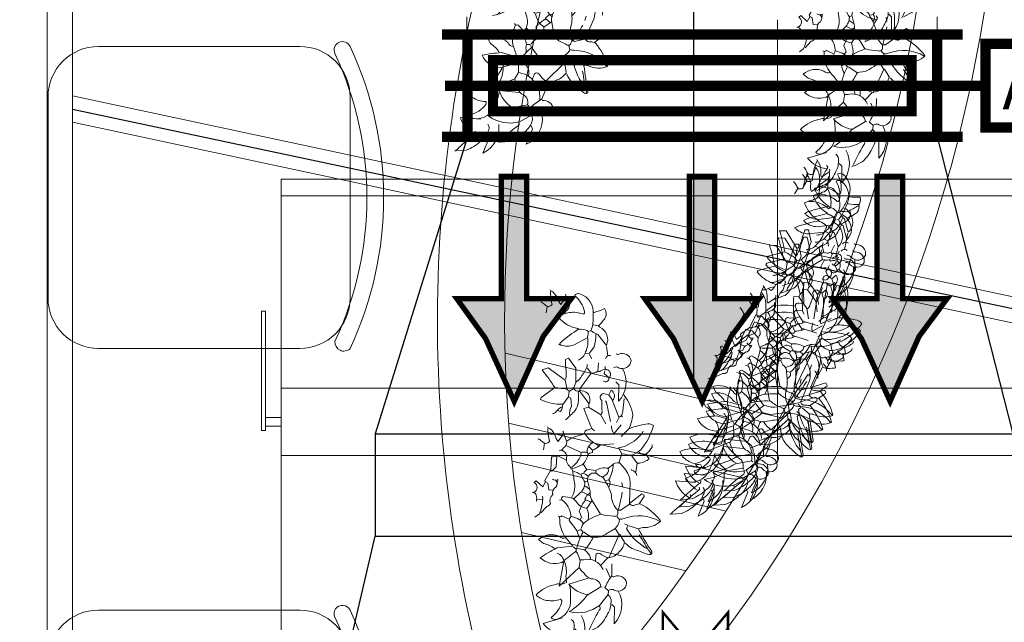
# Model space of a CAD drawing. Header units: millimetres. Extents: x -125266 to 274256, y -711690 to -301689.
# Tile 22 of 256: x -60719 to -59252, y -359616 to -358718. Entities that reach past the tile are written whole.
import ezdxf

# ---------------------------------------------------------------- set-up
doc = ezdxf.new("R2010")
doc.units = ezdxf.units.MM
for name, color, linetype, lineweight in [('A-ANNO-NOTE', 8, 'Continuous', 9), ('ARCH', 7, 'Continuous', 0), ('CEILING', 8, 'Continuous', 5), ('Furniture', 8, 'Continuous', 5), ('HOOD', 6, 'Continuous', 0), ('HV-RA GRILLE', 5, 'Continuous', 25), ('HVAC', 170, 'Continuous', 5), ('LIGHT', 173, 'Continuous', 5), ('LOOSE FURNITURE', 8, 'Continuous', 0), ('MEPTEK -VCD', 5, 'Continuous', 25), ('MEPTEK HVAC-Kitchen Exhaust Air Duct', 30, 'Continuous', 30), ('MEPTEK SA DUCT', 6, 'Continuous', 9), ('MEPTEK- EA FAN', 1, 'Continuous', 9), ('MEPTEK-DUCT SILENSOR', 4, 'Continuous', 30), ('MEPTEK-TEXT1', 7, 'Continuous', 30)]:
    doc.layers.add(name, color=color, linetype=linetype, lineweight=lineweight)
doc.layers.add('Model_Top', color=7, linetype='Continuous')
doc.styles.add('REVAC', font='verdana.ttf', dxfattribs={"height": 50})
doc.styles.get("Standard").update_dxf_attribs({"font": 'ARIALN.TTF'})

# ---------------------------------------------------------------- blocks, each defined once
blk = doc.blocks.new('A$C5f1f2a67')
at = {"layer": 'Furniture', "color": 94, "true_color": 0x009900, "elevation": 389.2}
for points in [[(643.7, 295.8, 0.349014), (645.1, 311.6, -0.094193), (641.7, 326.8, -0.10907), (692, 388.8), (694.1, 386.8, 0.229584), (687.2, 278.5, -0.100723), (689.9, 264), (681.6, 256.5)], [(693.4, 388.8, -0.206497), (713.4, 335.7, 0.075821), (717.5, 321.3), (708.5, 294.4)], [(491.4, 269.6, 0.046661), (495.5, 298.5, 0.079254), (478.3, 324.7, 0.108246), (404.5, 361.9, 0.252808), (401.1, 338.5, 0.063705), (414.2, 290.9, 0.099014), (423.1, 280.6), (439, 264.7)], [(491.4, 341.9, 0.067581), (469.3, 359.2), (462.4, 359.2)], [(718.9, 322.6, 0.0103), (785.7, 364, -0.4142), (794.7, 361.3, -0.105515), (783.7, 325.4, -0.169922), (763.7, 286.8), (761.6, 283.3)], [(793.3, 363.3, -0.012817), (743.7, 330.2), (735.4, 324.7)], [(518.9, 259.9), (491.4, 267.5), (474.1, 257.8, 0.171524), (430.7, 326.1), (421.7, 331.6)], [(497.6, 298.5, 0.04306), (518.9, 315.7, 0.156006), (510.7, 342.6, 0.135742), (505.8, 350.9), (491.4, 341.9, -0.113541), (487.2, 322), (485.2, 320.6)], [(641, 324.7, -0.029968), (622.4, 336.4, 0.302765), (616.8, 337.8, 0.099014), (611.3, 330.9), (641.7, 294.4), (643.7, 293.7), (663, 266.8), (661, 263.4)], [(778.8, 353, -0.138168), (717.5, 286.8), (707.8, 291.6), (703, 279.9)], [(414.2, 289.6, 0.029037), (374.9, 299.2, 0.145218), (315.6, 271.6), (310.1, 269.6)], [(556.2, 314.4, 0.257919), (540.3, 299.2), (538.9, 297.1)], [(189.3, 244.7, 0.4142), (190, 253, -0.472687), (209.3, 290.2, -0.53009), (231.3, 253, 0.260727), (230.6, 239.9), (231.3, 238.5)], [(234.1, 265.4, -0.32872), (332.7, 255.1), (283, 254.4), (274.8, 246.1)], [(396.9, 249.6), (381.1, 257.8, 0.326645), (363.1, 268.2), (323.8, 271.6)], [(640.3, 294.4), (574.8, 294.4, 0.189865), (531.4, 272.3), (518.9, 261.3, 0.263535), (527.2, 238.5, 0.133179), (538.2, 227.5, -0.390976), (556.9, 219.2), (563.8, 212.3)], [(607.9, 271.6, -0.021851), (662.3, 260.6, 0.099014), (672, 259.9, -0.574356), (680.3, 246.8, -0.091064), (675.4, 209.6, 0.045349), (690.6, 175.8, 0.13649), (708.5, 153.7), (720.3, 149.6)], [(828.5, 211.6), (807.1, 231.6, 0.203949), (788.5, 266.1, 0.157364), (758.9, 281.3), (735.4, 266.8, -0.236053), (734.7, 264), (717.5, 252.3)], [(862.3, 244.7, 0.4142), (863, 253, -0.472687), (882.3, 290.2, -0.53009), (904.3, 253, 0.260727), (903.6, 239.9), (904.3, 238.5)], [(907.1, 265.4, -0.32872), (1005.7, 255.1), (956, 254.4), (947.8, 246.1)], [(381.1, 257.1), (327.3, 235.1), (314.2, 224.7), (299.7, 232.3, -0.472885), (330, 237.2)], [(404.5, 264.7), (431.4, 242.7, -0.138214), (407.3, 235.1)], [(461.7, 242.7), (466.5, 194.4, -0.128555), (432.8, 155.1, -0.566177), (421.7, 162), (416.9, 175.1)], [(524.5, 242.7, -0.110031), (571.3, 230.3, -0.37883), (590, 231.6), (592.7, 230.3)], [(663, 259.9, -0.210098), (618.2, 239.2, 0.080353), (576.9, 219.9, 0.306458), (559.6, 201.3), (550.7, 190.3), (543.8, 190.3)], [(690.6, 264.7, -0.304626), (725.8, 239.2, -0.027878), (743.7, 208.9), (747.1, 184.1), (731.3, 157.9)], [(735.4, 264.7), (807.1, 234.4, -0.08902), (794.7, 206.8, 0.517303), (800.2, 195.1), (817.5, 195.1)], [(894.7, 212.3), (921.6, 171, -0.107803), (971.9, 117.9, 0.230988), (951.2, 209.6), (918.1, 235.1), (906.4, 235.8), (896.7, 224.7, -0.051575), (860.9, 244.7), (825, 244.7)], [(919.5, 235.1, -0.301208), (940.2, 244.1, -0.145798), (976.7, 234.4, -0.098267), (1017.4, 205.4), (1030.5, 179.9)], [(106, 190.3, 0.03952), (79.8, 211, 0.257141), (53.6, 206.8, -0.03508), (65.3, 176.5), (63.9, 173)], [(122.5, 163.4, -0.449051), (123.2, 171, 0.125443), (132.2, 188.9), (165.3, 215.1, 0.401047), (109.4, 194.4, 0.163773), (103.2, 175.1)], [(195.6, 228.9, 0.442368), (203.2, 213.7), (204.6, 213)], [(341.8, 165.5), (303.8, 135.8, -0.142853), (286.6, 144.8), (250.1, 171, 0.217575), (243.9, 188.2, -0.386597), (245.2, 195.1, -0.209564), (237.7, 217.9, -0.568176), (263.9, 224.7, -0.587173), (272.8, 207.5)], [(374.9, 202.7, 0.212204), (359.7, 205.4), (331.4, 204.8, -0.720749), (310.7, 208.9), (314.2, 222.7)], [(401.7, 217.9), (374.2, 201.3), (352.1, 164.8), (356.9, 150.3, 0.01915), (417.6, 176.5), (423.8, 184.1)], [(536.2, 227.5, 0.189377), (543.8, 188.9), (540.3, 162), (526.5, 152.4), (526.5, 151)], [(842.3, 217.9, 0.366302), (814, 159.3), (814.7, 148.2)], [(896, 216.5), (894.7, 212.3, 0.41008), (871.2, 182, -0.148804), (854, 159.9, -0.087555), (837.4, 145.5), (895.4, 86.2), (824.4, 97.9), (822.3, 95.8)], [(954, 207.5, -0.587067), (965.7, 208.9, 0.025208), (1031.9, 176.5), (1033.2, 174.4)], [(130.8, 182.7, -0.032883), (170.1, 178.6), (189.4, 164.1)], [(459, 179.9, 0.188675), (482.4, 162.7), (487.9, 162.7)], [(466.5, 202, -0.08551), (480.3, 184.1, 0.4142), (489.3, 179.2, 0.17395), (496.2, 164.8, -0.18573), (527.2, 148.9), (538.9, 122.7)], [(675.4, 206.8), (632, 178.6, -0.101242), (606.5, 174.4), (574.1, 165.5, -0.189941), (556.9, 171.7, -0.264252), (552, 187.5), (551.3, 190.3)], [(635.5, 179.9), (658.9, 165.5, -0.148804), (692.7, 170.3)], [(747.8, 185.5, -0.052948), (781.6, 164.1), (783.7, 162)], [(812.6, 179.9, 0.383606), (781.6, 143.4), (780.2, 139.3)], [(210.8, 130.3, 0.228485), (185.3, 152.4, 0.153412), (140.5, 157.9, 0.03476), (123.2, 159.9, 0.136078), (117, 139.3, -0.226822), (115.6, 127.5, -0.168655), (83.2, 68.9, -0.166977), (67.4, 101.3, -0.132034), (71.5, 142.7, 0.4142), (63.2, 146.8, 0.176117), (16.4, 115.8, -0.333328), (10.2, 131, -0.370255), (73.6, 173, -0.04158), (107.4, 171.7), (118.4, 168.2)], [(141.8, 157.9), (165.3, 117.2, -0.172211), (166.7, 77.2), (163.2, 73.8)], [(277, 125.5, 0.180038), (257, 142.7, 0.039429), (230.8, 157.9), (223.9, 157.9)], [(392.1, 95.8, 0.011108), (363.8, 124.8, 0.17128), (313.5, 133.1, -0.45993), (302.5, 137.9, -0.170471), (310.7, 160.6, -0.298218), (344.5, 165.5), (352.1, 165.5)], [(434.1, 155.1, 0.104645), (456.2, 100.7)], [(658.2, 165.5, -0.109406), (650.6, 142.7, 0.033295), (629.9, 123.4), (627.9, 118.6, 0.201859), (573.4, 124.8, 0.059891), (542.4, 118.6), (540.3, 120, -0.38205), (534.1, 112.4, -0.310211), (502.4, 102, 0.250366), (483.8, 86.2)], [(494.1, 165.5, 0.514618), (489.3, 155.1), (489.3, 147.5)], [(546.5, 120.6, -0.055374), (557.5, 146.2, 0.050323), (579.6, 157.9, -0.220352), (612, 144.8), (629.2, 126.9)], [(561, 167.5, 0.033691), (552, 152.4), (556.2, 145.5)], [(611.3, 174.4, 0.147888), (631.3, 158.6, -0.548935), (637.5, 157.9, 0.055481), (666.5, 142.7), (685.8, 150.3), (692.7, 145.5)], [(705.1, 155.1, 0.18956), (689.9, 137.9), (683, 117.9)], [(727.1, 139.3, -0.15036), (723.7, 148.9), (730.6, 155.1, 0.070404), (780.9, 137.2, 0.33432), (794.7, 139.3, -0.048264), (817.5, 148.2), (836.1, 145.5)], [(919.5, 172.4, -0.189499), (888.5, 115.8), (869.9, 173.7)], [(983, 155.1, -0.32872), (1081.6, 144.7), (1032, 144), (1023.7, 135.8)], [(116.3, 130.3, 0.024628), (157, 77.9), (166, 71)], [(269.4, 93.8, 0.090576), (231.5, 93.1, -0.006271), (210.1, 91.7), (206, 101.3), (235.6, 123.4), (279.7, 124.8), (298.3, 117.2, 0.068298), (305.9, 105.5), (320.4, 103.4), (323.2, 104.1), (323.8, 102), (345.9, 86.2, -0.125), (367.3, 80), (364.5, 71)], [(305.2, 135.8, -0.240295), (298.3, 119.3), (297.6, 117.9)], [(469.3, 98.6), (490, 145.5, -0.187164), (534.8, 117.9), (538.2, 117.9)], [(629.2, 119.3, 0.05426), (623.7, 92.4), (629.2, 88.2), (632.7, 89.6)], [(787.8, 135.8, -0.007782), (823.7, 92.4, -0.272308), (810.6, 26.9, -0.034164), (780.2, 77.2), (774, 124.8, 0.047058), (749.9, 104.1, -0.158249), (697.5, 84.1), (685.8, 83.4)], [(749.2, 145.5, -0.068573), (726.5, 136.5), (696.8, 113.1), (694.1, 113.1)], [(795.9, 78.6, -0.228485), (821.4, 100.6, -0.153412), (866.2, 106.1, -0.03476), (883.4, 108.2, -0.136078), (889.7, 87.5, 0.226822), (891, 75.8, 0.168655), (923.4, 17.2, 0.166977), (939.3, 49.6, 0.132034), (935.2, 91, -0.4142), (943.4, 95.1, -0.176117), (990.3, 64.1, 0.333328), (996.5, 79.3, 0.370255), (933.1, 121.3, 0.04158), (899.3, 119.9), (888.3, 116.5)], [(995.4, 124.7, -0.301208), (1016.1, 133.7, -0.145798), (1052.6, 124, -0.098267), (1093.3, 95.1), (1106.4, 69.6)], [(12.4, 88.2, -0.4142), (24.1, 87.6), (44.1, 75.1, -0.123093), (24.1, 64.8, 0.156387), (2.1, 42.7), (0, 41.4)], [(21.4, 91.7), (44.8, 100.7, -0.273697), (63.4, 90.3, -0.236053), (71, 82), (72.4, 78.6)], [(300.4, 99.3), (272.1, 92.4), (235.6, 40.7), (242.5, 22.1, -0.025269), (294.9, 61.4)], [(305.2, 105.5, 0.209335), (297.6, 80.7, 0.045135), (295.6, 60.7), (326.6, 20.7), (332.1, 19.3, 0.11853), (345.2, 76.5), (344.5, 86.2)], [(379, 108.2, -0.162277), (350.7, 113.1), (326.6, 110.3), (324.5, 106.9)], [(426.6, 88.2, -0.4142), (438.3, 87.6), (458.3, 75.1, -0.123093), (438.3, 64.8, 0.156387), (416.2, 42.7), (414.2, 41.4)], [(435.5, 91.7), (459, 100.7, -0.273697), (477.6, 90.3, -0.236053), (485.2, 82), (486.5, 78.6)], [(514.1, 100.7), (501.7, 75.1, -0.091522), (504.5, 55.8), (543.8, 53.8)], [(635.5, 82, -0.350769), (641, 97.2, -0.222488), (685.1, 117.2, -0.062256), (692.7, 112.4), (683, 90.3, -0.436478), (683.7, 79.3)], [(749.2, 102.7, -0.29039), (745.1, 84.1, 0.287994), (755.4, 21.4), (767.8, 36.5, -0.119293), (782.3, 71)], [(1040.3, 96.5, -0.189499), (1009.3, 39.9), (990.6, 97.9)], [(1029.9, 97.1, -0.587067), (1041.6, 98.5, 0.025208), (1107.8, 66.1), (1109.2, 64.1)], [(352.8, 85.5, 0.130051), (368, 66.9, -0.178345), (374.9, 55.8)], [(503.8, 71), (534.8, 70.3), (548.6, 57.9, 0.5), (548.6, 52.4), (576.9, 36.5, 0.162277), (581.7, 40), (582.4, 37.9), (596.2, 31), (578.2, 11), (583.7, 4.8, -0.62767), (613.4, 4.1), (614.1, 4.8)], [(572, 59.3, 0.162277), (575.5, 69.6, 0.123093), (581, 73.8, -0.345856), (599.6, 66.2, 0.236053), (618.2, 61.4, 0.308121), (646.5, 55.2, -0.174149), (655.4, 44.1), (675.4, 25.5)], [(3.4, 43.4, 0.084976), (43.4, 48.3, -0.560455), (44.8, 26.2, 0.122009), (37.2, 13.8)], [(417.6, 43.4, 0.084976), (457.6, 48.3, -0.560455), (459, 26.2, 0.122009), (451.4, 13.8)], [(624.4, 31, -0.124252), (678.2, 21.4), (678.2, 22.1), (687.8, 9)], [(613.4, 0, -0.297607), (621.7, 11.7, -0.116623), (638.9, 12.4), (639.6, 11.7)]]:
    blk.add_lwpolyline(points, format="xyb", dxfattribs=at)
for points in [[(518.9, 314.4), (546.5, 311.6)], [(578.2, 269.6), (591.3, 271.6)], [(376.9, 264.7), (379.7, 267.5)], [(866.4, 239.9), (839.5, 227.5)], [(195.6, 219.9), (168, 215.1)], [(237.7, 212.3), (228.7, 212.3)], [(262.5, 224.7), (249.4, 210.3), (241.1, 211.6)], [(394.8, 232.3), (337.6, 218.5), (332.1, 215.1)], [(571.3, 230.3), (573.4, 221.3)], [(242.5, 190.3), (217.7, 192.3)], [(466.5, 195.1), (473.4, 195.1)], [(483.8, 179.9), (471.4, 167.5)], [(190.8, 150.3), (191.5, 163.4), (206, 171.7)], [(250.1, 170.3), (234.9, 159.3)], [(541, 162.7), (550, 154.4)], [(576.2, 165.5), (578.2, 157.9)], [(600.3, 172.4), (590.6, 157.9)], [(620.3, 175.1), (609.3, 150.3)], [(638.2, 177.2), (633.4, 160.6)], [(782.3, 135.8), (775.4, 126.9)], [(574.8, 71.7), (573.4, 75.8), (581, 75.1), (581, 73.8)], [(605.8, 61.4), (605.1, 48.9), (585.1, 45.5), (583.1, 42.1)], [(50.3, 33.8), (69.6, 31)], [(464.5, 33.8), (483.8, 31)], [(633.4, 31), (635.5, 13.8)]]:
    blk.add_lwpolyline(points, dxfattribs=at)
blk = doc.blocks.new('plants rf')
at = {"layer": 'Furniture', "color": 78, "true_color": 0x264d00}
for points in [[(-122.1, 94.5, 0.084976), (-115.7, 75.7, -0.560455), (-126.1, 72.8, 0.122009), (-132.9, 75.2)], [(-99.6, 94.8, -0.4142), (-98.7, 89.1), (-102.6, 78.2, -0.123093), (-109.7, 86.7, 0.156387), (-122.6, 95.1), (-123.4, 95.9)], [(-59, 3.5, 0.228485), (-50.9, 18.1, 0.153412), (-52.9, 40.2, 0.03476), (-53.7, 48.7, 0.136078), (-64.3, 49.6, -0.226822), (-70, 49.1, -0.168655), (-101.6, 58.7, -0.166977), (-87.6, 69.6, -0.132034), (-67.3, 71.9, 0.4142), (-66.1, 76.3, 0.176117), (-85.9, 95.7, -0.333328), (-79.2, 100.2, -0.370255), (-52.4, 74, -0.04158), (-49.6, 57.6), (-50.2, 51.9)], [(-97, 90.8), (-90.3, 80.4, -0.273697), (-93.3, 70.4, -0.236053), (-96.5, 65.9), (-98.1, 64.9)], [(-40.8, 60.2, 0.03952), (-33.5, 74.9, 0.257141), (-38.2, 87.1, -0.03508), (-51.6, 78.3), (-53.4, 78.7)], [(-52.1, 49.4, -0.449051), (-48.3, 49.9, 0.125443), (-38.8, 47.4), (-22.8, 34.1, 0.401047), (-38.5, 58.9, 0.163773), (-48.4, 59.9)], [(-68.6, 49, 0.024628), (-89.7, 24), (-92.1, 19)], [(-41.9, 47.4, -0.032883), (-39.9, 28.1), (-44.9, 17.3)], [(-52.7, 39.6), (-69.9, 24.1, -0.172211), (-89.1, 19.3), (-91.1, 20.6)], [(-13, 20.9, 0.442368), (-19.5, 15.7), (-19.7, 15)], [(-6, 25.6, 0.4142), (-2, 26.1, -0.472687), (18, 20.7, -0.53009), (2.3, 6.2, 0.260727), (-4.1, 5.2), (-4.7, 4.7)], [(-70.5, -28.5, 0.090576), (-74.8, -10.3, -0.006271), (-77.6, -0.1), (-73.4, 2.9), (-59.7, -9.2), (-54.5, -30.3), (-56.3, -40, 0.068298), (-61.1, -44.9), (-60.7, -52.1), (-60, -53.3), (-61, -53.9), (-66.3, -66.1, -0.125), (-67.1, -77.1), (-71.7, -76.6)], [(-54.5, -28.9, 0.180038), (-48.2, -17.5, 0.039429), (-43.6, -3.3), (-44.3, 0)], [(8.5, 6.2, -0.32872), (13.7, -42.4), (8.3, -18.6), (3.4, -15.4)], [(-28.6, -56), (-46.7, -40.8, -0.142853), (-44.2, -31.5), (-35.3, -11.2, 0.217575), (-27.7, -6.5, -0.386597), (-24.2, -6.4, -0.209564), (-14, -0.5, -0.568176), (-8, -12.4, -0.587173), (-15.4, -18.5)], [(-64.7, -42.9), (-70.9, -29.9), (-99.6, -17.6), (-107.8, -22.9, -0.025269), (-83.5, -44.1)], [(19.6, -65.5), (3.5, -41.9), (-2.8, -36.6), (-0.7, -28.9, -0.472885), (4.8, -43)], [(-61.2, -44.5, 0.209335), (-74, -43.4, 0.045135), (-83.8, -44.5), (-99.9, -63.5), (-100, -66.3, 0.11853), (-71.1, -66.8), (-66.5, -65.5)], [(-56.9, -87.4, 0.011108), (-45.9, -70.8, 0.17128), (-47.1, -45.7, -0.45993), (-45.9, -39.9, -0.170471), (-34.1, -41.5, -0.298218), (-28.3, -57.3), (-27.5, -61)], [(-46.6, -41.4, -0.240295), (-55.3, -39.8), (-56, -39.6)], [(-7.2, -68.1, 0.212204), (-7.5, -60.5), (-10.7, -47, -0.720749), (-10.8, -36.6), (-3.8, -36.8)], [(17.6, -73.9), (20, -65.4, 0.326645), (23.1, -55.7), (20.8, -36.5)], [(38.7, -78.1, 0.029037), (39.3, -58.2, 0.145218), (19.9, -32.5), (18.3, -30)], [(-52.3, -79.8, -0.162277), (-52.9, -65.7), (-56.7, -54.3), (-58.6, -53.7)], [(-66, -69.5, 0.130051), (-73.4, -78.7, -0.178345), (-78, -83.2)], [(2.8, -79.5), (-8, -67.9), (-27.8, -61), (-34.3, -64.9, 0.01915), (-15.5, -91.4), (-11.2, -93.6)], [(37, -117.4, 0.046661), (51.3, -116.4, 0.079254), (62.2, -105.4, 0.108246), (72.5, -66, 0.252808), (60.9, -66.8, 0.063705), (39.3, -78, 0.099014), (35.3, -83.4), (29.2, -92.6)], [(25.7, -76), (17.8, -91.2, -0.138214), (11.7, -80.4)], [(35.1, -131.7), (36, -117.6), (29.5, -110.3, 0.171524), (58, -82.4), (59.7, -77.5)], [(-24.1, -101.6, 0.104645), (-48, -117.8)], [(21, -105.9), (-1.8, -113.1, -0.128555), (-24.2, -100.9, -0.566177), (-22, -94.9), (-16.2, -91.2)], [(71.8, -110, 0.067581), (77.9, -97.6), (77.2, -94.2)], [(-79.6, -105.1, 0.084976), (-73.1, -123.8, -0.560455), (-83.6, -126.8, 0.122009), (-90.4, -124.4)], [(-57.1, -104.8, -0.4142), (-56.2, -110.5), (-60.1, -121.4, -0.123093), (-67.2, -112.8, 0.156387), (-80, -104.5), (-80.9, -103.6)], [(-54.5, -108.7), (-47.8, -119.1, -0.273697), (-50.8, -129.1, -0.236053), (-54, -133.6), (-55.6, -134.7)], [(1.9, -112.4, -0.08551), (-5.4, -120.8, 0.4142), (-6.8, -125.7, 0.17395), (-13, -130.5, -0.18573), (-17.5, -147), (-28.9, -155.4)], [(-9.6, -111, 0.188675), (-15.5, -124), (-14.9, -126.7)], [(51.5, -117.4, 0.04306), (62, -125.9, 0.156006), (74.1, -119.2, 0.135742), (77.6, -116), (71.8, -110, -0.113541), (61.8, -110), (60.9, -109.2)], [(-47.7, -124.3), (-23, -129.5, -0.187164), (-31.7, -153.9), (-31.3, -155.5)], [(-12.9, -129.4, 0.514618), (-18.4, -128.1), (-22.1, -128.9)], [(64.2, -186.6), (57.5, -155, 0.189865), (42.4, -136.4), (35.8, -131.5, 0.263535), (25.7, -137.8, 0.133179), (21.5, -144.3, -0.390976), (19.4, -154.1), (16.8, -158.1)], [(-57.4, -143.7), (-54.6, -158.8), (-59.2, -166.7, 0.5), (-61.8, -167.2), (-66.5, -182.5, 0.162277), (-64.4, -184.5), (-65.3, -185), (-67.2, -192.4), (-78.7, -185.8), (-81.1, -189.1, -0.62767), (-78.4, -203.4), (-78, -203.7)], [(-42.1, -145.7), (-55.7, -142.3, -0.091522), (-64.7, -145.6), (-61.6, -164.8)], [(3.9, -208.5, -0.109406), (-7.8, -207.1, 0.033295), (-19.2, -199.2), (-21.8, -198.7, 0.201859), (-24.4, -171.8, 0.059891), (-30.6, -157.5), (-30.1, -156.3, -0.38205), (-34.4, -154.1, -0.310211), (-42.6, -139.9, 0.250366), (-52.2, -132.6)], [(21.3, -143.3, 0.189377), (3.5, -150.9), (-9.8, -152), (-15.9, -146.4), (-16.6, -146.5)], [(27.4, -136.1, -0.110031), (26.2, -160, -0.37883), (28.8, -168.8), (28.4, -170.3)], [(65.2, -144, 0.257919), (56.3, -137.9), (55.1, -137.5)], [(-29.1, -159.2, -0.055374), (-15.7, -161.9, 0.050323), (-7.8, -171.4, -0.220352), (-10.8, -188.3), (-17.7, -198.5)], [(-5.1, -161.4, 0.033691), (-13.3, -158.6), (-16.2, -161.3)], [(25.6, -212.5), (7.5, -194.5, -0.101242), (2.9, -182.6), (-4.7, -167.9, -0.189941), (-3.5, -159, -0.264252), (3.6, -155), (4.9, -154.4)], [(49.9, -201.1, -0.210098), (35.4, -181.6, 0.080353), (21.8, -163.7, 0.306458), (11.1, -157.3), (4.8, -154.1), (4.1, -150.8)], [(49.9, -173.3, -0.021851), (50.2, -200.7, 0.099014), (50.8, -205.4, -0.574356), (45.4, -210.7, -0.091064), (26.9, -212.2, 0.045349), (12.2, -223, 0.13649), (3.4, -233.9), (2.6, -240)], [(78.9, -183.8, -0.029968), (82.6, -173.6, 0.302765), (82.7, -170.8, 0.099014), (78.8, -168.9), (64.3, -187.3), (64.2, -188.3), (53.2, -200.4), (51.4, -199.7)], [(-56.1, -177.8, 0.162277), (-50.7, -178.4, 0.123093), (-48.2, -180.7, -0.345856), (-49.9, -190.4, 0.236053), (-50.3, -199.9, 0.308121), (-50.4, -214.1, -0.174149), (-54.8, -219.6), (-61.7, -231.1)], [(3.4, -185, 0.147888), (-2.2, -196.2, -0.548935), (-1.9, -199.3, 0.055481), (-6.2, -214.8), (-0.6, -223.3), (-2.2, -227.1)], [(65.2, -188.1, 0.349014), (73, -187.1, -0.094193), (79.9, -183.9, -0.10907), (115, -201.8), (114.2, -203, 0.229584), (61.4, -210.8, -0.100723), (54.7, -213.6), (50.2, -210.4)], [(-80.4, -203.9, -0.297607), (-73.9, -206.6, -0.116623), (-71.8, -214.9), (-72.1, -215.3)], [(-38.6, -206.1, -0.350769), (-30.7, -207.2, -0.222488), (-16.6, -226.4, -0.062256), (-18.1, -230.5), (-29.7, -228.1, -0.436478), (-35, -229.6)], [(-21.3, -199.2, 0.05426), (-34.8, -199.4), (-36.3, -202.4), (-35.2, -204)], [(8.6, -196), (4, -208.8, -0.148804), (9.8, -224.6)], [(115.2, -202.5, -0.206497), (91.6, -217.6, 0.075821), (85.1, -221), (71.2, -219.5)], [(-64.3, -206, -0.124252), (-63.5, -232.9), (-63.1, -232.8), (-68.4, -238.8)], [(55.1, -213.9, -0.304626), (46.4, -233.4, -0.027878), (33.6, -245.2), (22, -249.4), (7.8, -244.4)], [(106.7, -247.3, -0.138168), (68.5, -224.6), (69.8, -219.4), (63.7, -218.3)], [(2.9, -274, -0.007782), (-14.3, -295.7, -0.272308), (-47.2, -296.1, -0.034164), (-26.1, -276.3), (-3.8, -268.4, 0.047058), (-16.2, -258.9, -0.158249), (-31.2, -235.7), (-32.8, -230.2)], [(3.6, -254.4, -0.068573), (-3, -244.3), (-17.4, -232.4), (-17.6, -231.1)], [(3.7, -232.1, 0.18956), (-6.1, -226.6), (-16.5, -225.3)], [(43.7, -285.8), (51.1, -273.4, 0.203949), (65.8, -260.9, 0.157364), (70.1, -245.1), (60.7, -235.3, -0.236053), (59.3, -235.2), (51.9, -228.1)], [(85.9, -221.6, 0.0103), (112.7, -249.5, -0.4142), (112.3, -254.1, -0.105515), (93.9, -252.5, -0.169922), (73.2, -246.8), (71.3, -246.2)], [(113.1, -253.3, -0.012817), (92.1, -232.7), (88.6, -229.3)], [(-1.6, -244.4, -0.15036), (2.7, -241.7), (6.4, -244.4, 0.070404), (2.9, -270.5, 0.33432), (5.3, -276.9, -0.048264), (12, -287), (12.5, -296.2)], [(59.7, -235.5), (52.4, -273.1, -0.08902), (37.9, -270, 0.517303), (32.8, -273.8), (34.5, -282.1)], [(-17, -258.7, -0.29039), (-26.4, -258.7, 0.287994), (-55.5, -270.1), (-46.9, -274.5, -0.119293), (-28.9, -277.9)], [(22.8, -249.6, -0.052948), (15.9, -268.1), (15.1, -269.3)], [(26.7, -281.4, 0.383606), (6, -270.2), (3.8, -269.9)], [(-23.8, -283.7, -0.228485), (-10.6, -293.7, -0.153412), (-3.3, -314.8, -0.03476), (-0.5, -322.9, -0.136078), (-9.9, -328, 0.226822), (-15.4, -329.8, 0.168655), (-40.3, -351.5, 0.166977), (-23, -355.8, 0.132034), (-3.5, -349.5, -0.4142), (-0.7, -353.1, -0.176117), (-10.8, -378.9, 0.333328), (-2.9, -380.3, 0.370255), (10.9, -345.4, 0.04158), (6.7, -329.3), (3.9, -324.3)], [(48.1, -291.8, 0.366302), (16.9, -284.2), (11.7, -285.6)], [(50.8, -317.6), (33.6, -334.8, -0.107803), (13.2, -364.5, 0.230988), (55.3, -345.1), (64.1, -326.5), (63.3, -320.8), (57, -317.3, -0.051575), (62.9, -298), (59.2, -280.7)], [(52.9, -317.8), (50.8, -317.6, 0.41008), (33.8, -309.4, -0.148804), (21.4, -303.4, -0.087555), (12.7, -296.9), (-9.9, -330.9), (-11.6, -295.4), (-12.8, -294.7)], [(63.1, -298.6, 0.4142), (67.1, -298.1, -0.472687), (87, -303.6, -0.53009), (71.4, -318.1, 0.260727), (65, -319.1), (64.4, -319.5)], [(34.1, -333.6, -0.189499), (3.6, -324.5), (29.6, -309.6)], [(77.6, -318.1, -0.32872), (82.8, -366.7), (77.3, -342.8), (72.5, -339.7)], [(64.3, -327.2, -0.301208), (70.7, -336.3, -0.145798), (69.8, -354.8, -0.098267), (60.1, -377.4), (49.1, -386.3)], [(54.5, -346.6, -0.587067), (56.4, -352.2, 0.025208), (47.6, -387.4), (46.7, -388.2)], [(32.2, -366, -0.32872), (37.4, -414.6), (32, -390.7), (27.1, -387.6)], [(9.9, -399.6, -0.189499), (-20.5, -390.5), (5.5, -375.6)], [(18.9, -375.1, -0.301208), (25.3, -384.2, -0.145798), (24.4, -402.8, -0.098267), (14.7, -425.3), (3.7, -434.3)], [(9.2, -394.6, -0.587067), (11, -400.1, 0.025208), (2.2, -435.3), (1.3, -436.2)]]:
    blk.add_lwpolyline(points, format="xyb", dxfattribs=at)
for points in [[(-121.9, 70.9), (-121.3, 61.3)], [(-17.3, 20), (-22.5, 32.8)], [(-51.4, 15.2), (-45, 16.2), (-39.5, 10.1)], [(-26.8, -5.6), (-28.3, 6.6)], [(-16.7, -1), (-17.6, 3.3)], [(-35.7, -11.3), (-42.5, -5.1)], [(-8.1, -11.7), (-16.5, -6.9), (-16.6, -2.8)], [(9.1, -74.7), (-3.4, -48.5), (-5.6, -46.2)], [(22.9, -62.7), (24.5, -63.8)], [(-1.5, -113.1), (-0.8, -116.4)], [(-79.4, -128.6), (-78.8, -138.2)], [(-7, -122.9), (-14.3, -118.2)], [(61.4, -126.1), (62.9, -139.6)], [(-9.4, -152.3), (-12.5, -157.4)], [(26.2, -160), (22.1, -161.9)], [(45.9, -159.2), (48.2, -165.3)], [(-4.5, -168.9), (-7.9, -170.7)], [(-51.6, -193.9), (-57.7, -194.8), (-61.4, -185.6), (-63.3, -184.9)], [(-49.8, -177.9), (-48, -176.8), (-47.5, -180.5), (-48.2, -180.7)], [(4.7, -189.2), (-8.4, -186.4)], [(1.3, -179.8), (-6.7, -176.7)], [(7.5, -197.6), (-1, -197)], [(-63.4, -210.3), (-71.5, -213.1)], [(2.4, -271.3), (-2.7, -268.9)], [(61.2, -301.1), (52.4, -289.5)]]:
    blk.add_lwpolyline(points, dxfattribs=at)
blk = doc.blocks.new('boat top plan')
at = {"color": 251, "lineweight": 0}
for p, q in [((-399.9, -355.2), (21, -355.2)), ((-371.2, -455.2), (-7.8, -455.2)), ((-353.2, -509.4), (-25.8, -509.4)), ((-315.4, -609.4), (-63.5, -609.4))]:
    blk.add_line(p, q, dxfattribs=at)
blk.add_lwpolyline([(-189.5, -1050.3, 0.3125), (-189.5, 1349.7, 0.152611), (-564.5, 149.7, 0.152611)], format="xyb", close=True, dxfattribs=at)
at = {"color": 250, "lineweight": 0, "true_color": 0x262626}
blk.add_lwpolyline([(-189.5, -864.4, 0.271163), (-189.5, 1163.9, 0.133177), (-464.5, 149.7, 0.133177)], format="xyb", close=True, dxfattribs=at)
at = {"color": 252, "lineweight": 0}
for p in [(-6.4, 421), (-232.6, -343.8)]:
    blk.add_blockref('plants rf', p, dxfattribs=at)
at = {"layer": 'Furniture', "color": 6, "lineweight": 30}
for p, xscale, yscale, zscale, rotation in [((-128.2, 746.2, -191.8), 0.4926390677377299, 0.4926390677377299, 0.4926390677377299, 282.0263416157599), ((-478.1, 465.1, -191.8), 0.4926390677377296, 0.4926390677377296, 0.4926390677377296, 260.0561195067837), ((-33.1, 35.3, -191.8), 0.4926390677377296, 0.4926390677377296, 0.4926390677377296, 260.0561195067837), ((-32.6, 24.4, -191.8), 0.4926390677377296, 0.4926390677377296, 0.4926390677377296, 260.0561195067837), ((-42.8, 10.9, -191.8), 0.4926390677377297, 0.4926390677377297, 0.4926390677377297, 260.0561195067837)]:
    blk.add_blockref('A$C5f1f2a67', p, dxfattribs=dict(at, xscale=xscale, yscale=yscale, zscale=zscale, rotation=rotation))
blk = doc.blocks.new('MESH JALI CEILING')
at = {"layer": 'CEILING'}
for points in [[(-21015.9, -317259.2), (-14462.8, -319175.5), (-14462.8, -323005.9), (-21015.9, -323005.9), (-21015.9, -322945.9), (-21015.9, -317259.2)], [(-20977.9, -319878.6), (-20977.9, -319917.4), (-14500.8, -321301), (-14500.8, -321262.6), (-20977.9, -319878.6)]]:
    blk.add_lwpolyline(points, dxfattribs=at)
blk.add_lwpolyline([(-20977.9, -317309.9), (-14500.8, -319204), (-14500.8, -322967.9), (-20977.9, -322967.9), (-20977.9, -322945.9)], close=True, dxfattribs=at)
blk = doc.blocks.new('A$Cc01f1872')
at = {"layer": 'LOOSE FURNITURE', "lineweight": 0}
for points in [[(14.5, 427.4, -0.702362), (3.9, 450, 0.130118)], [(443.3, 427.4, 1), (453.9, 450, -0.636364)]]:
    blk.add_lwpolyline(points, format="xyb", dxfattribs=at)
blk.add_lwpolyline([(453.9, 75), (453.9, 375, 0.414214), (378.9, 450), (78.9, 450, 0.414214), (3.9, 375), (3.9, 75, 0.414214), (78.9, 0), (378.9, 0, 0.414214)], format="xyb", close=True, dxfattribs=at)
for radius in [531.3, 506.3]:
    blk.add_arc((228.9, -31.3), radius, 64.9424, 115.0576, dxfattribs=at)
blk = doc.blocks.new('ARCH')
at = {"layer": 'LOOSE FURNITURE', "xscale": -1, "rotation": 270}
for p in [(-60676.6, -359211.9), (-60676.6, -360051.8)]:
    blk.add_blockref('A$Cc01f1872', p, dxfattribs=at)
blk = doc.blocks.new('A$C8f9b76a3')
at = {"layer": 'Model_Top', "insert": (751.6, 251.5), "char_height": 37.5, "attachment_point": 1, "style": 'REVAC'}
blk.add_mtext('\\pi-189.9681;{\\C7;Fresh air collar\\P\\pi-129.09671;430 x 200\\P\\pi-225.67999;660 CFM @ 90 Pa}', dxfattribs=at)
blk = doc.blocks.new('V_Volume Control Damper - V_VCD-18000078-RCP-Store 26 at Node L4 Level')
at = {"layer": 'MEPTEK SA DUCT', "color": 214, "lineweight": 13}
for p, q in [((-165.1, 644.45), (-165.1, 638.1)), ((-165.1, 644.45), (-152.4, 644.45)), ((-152.4, 638.1), (-165.1, 638.1)), ((-152.4, 644.45), (0, 644.45)), ((0, 638.1), (-152.4, 638.1)), ((-6.35, 638.1), (-6.35, 615)), ((0, 644.45), (12.7, 644.45)), ((12.7, 638.1), (0, 638.1)), ((6.35, 615), (6.35, 638.1)), ((12.7, 638.1), (12.7, 644.45))]:
    blk.add_line(p, q, dxfattribs=at)
blk = doc.blocks.new('A$C6072246C')
at = {"layer": 'A-ANNO-NOTE'}
blk.add_line((-2397.2, -11376.1), (-3052.7, -11376.1), dxfattribs=at)
at = {"layer": 'MEPTEK SA DUCT', "color": 214, "lineweight": 13}
for p, q in [((-2815.3, -10885.6), (-2815.3, -12115.6)), ((-2790.3, -10885.6), (-2790.3, -12115.6)), ((-2790.3, -12115.6), (-2790.3, -10885.6)), ((-2503.5, -12115.6), (-2503.5, -10885.6)), ((-2503.5, -12115.6), (-2503.5, -10885.6)), ((-2403.5, -10885.6), (-2403.5, -12115.6)), ((-2403.5, -10885.6), (-2403.5, -12115.6)), ((-2790.3, -12115.6), (-2815.3, -12115.6)), ((-2790.3, -12115.6), (-2503.5, -12115.6)), ((-2403.5, -12115.6), (-2503.5, -12115.6)), ((-2403.5, -12115.6), (-419.1, -12115.6))]:
    blk.add_line(p, q, dxfattribs=at)
at = {"color": 190, "lineweight": 13, "extrusion": (0, 0, -1), "rotation": 180}
blk.add_blockref('V_Volume Control Damper - V_VCD-18000078-RCP-Store 26 at Node L4 Level', (2453.5, -11500.6), dxfattribs=at)
blk = doc.blocks.new('SUPPLY GRILL ARROW')
at = {"layer": 'HV-RA GRILLE'}
blk.add_hatch(color=256, dxfattribs=at).paths.add_polyline_path([(26.6, -151.45), (0, -211.01), (-26.6, -151.45), (-53.64, -114.4), (-11.92, -114.4), (-11.92, 0), (0, 0), (11.92, 0), (11.92, -114.4), (53.64, -114.4)])
at = {"layer": 'HV-RA GRILLE', "color": 5}
for p, q in [((-53.64, -114.4), (-11.92, -114.4)), ((53.64, -114.4), (11.92, -114.4))]:
    blk.add_line(p, q, dxfattribs=at)
at = {"layer": 'HV-RA GRILLE', "color": 1, "const_width": 5}
blk.add_lwpolyline([(11.92, -114.4), (53.64, -114.4), (27.38, -149.79), (0.22, -210.64), (-26.66, -151.84), (-53.64, -114.4), (-11.92, -114.4), (-11.92, 0), (11.92, 0), (11.92, -114.4)], dxfattribs=at)
blk = doc.blocks.new('*U1600')
at = {"layer": 'HV-RA GRILLE', "color": 31, "xscale": 0.7107915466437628, "yscale": 0.7107915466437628, "zscale": 0.7107915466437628}
for p in [(54743.87, -20496.22), (54868.87, -20496.22), (54868.87, -20496.22), (54993.87, -20496.22)]:
    blk.add_blockref('SUPPLY GRILL ARROW', p, dxfattribs=at)
blk = doc.blocks.new('*U1594')
at = {"const_width": 10}
for points in [[(-25, 50), (484.32, 50)], [(-22.06, 0), (506.52, 0), (506.52, 40.95)], [(-25, -50), (484.32, -50)]]:
    blk.add_lwpolyline(points, dxfattribs=at)
for points in [[(0, 50), (459.32, 50), (459.32, -50), (0, -50)], [(506.52, 40.95), (672, 40.95), (672, -40.95), (506.52, -40.95)]]:
    blk.add_lwpolyline(points, close=True, dxfattribs=at)
at = {"color": 1, "const_width": 10}
blk.add_lwpolyline([(25, 25), (434.32, 25), (434.32, -25), (25, -25)], close=True, dxfattribs=at)
at = {"insert": (523.16, 23.09), "char_height": 50, "attachment_point": 1}
blk.add_mtext_dynamic_manual_height_columns('VCD', width=59.6794, gutter_width=10, heights=[0], dxfattribs=at)

msp = doc.modelspace()

# ---------------------------------------------------------------- linework, layer by layer
at = {"layer": 'LIGHT', "color": 140, "lineweight": 30}
msp.add_lwpolyline([(-60640.1, -358851.2), (-57056.3, -359611.4)], dxfattribs=at)
at = {"layer": 'MEPTEK HVAC-Kitchen Exhaust Air Duct'}
for p, q in [((-59714.3, -359267.3), (-59714.3, -357849.4)), ((-60051.8, -358892.7, 0), (-60189.3, -359335.2)), ((-59351.8, -358892.7, 0), (-59239.3, -359335.2)), ((-60189.3, -359335.2), (-60189.3, -359487.6)), ((-60189.3, -359335.2), (-59239.3, -359335.2)), ((-60329.3, -360087.6), (-60189.3, -359487.6)), ((-60189.3, -359487.6), (-59239.3, -359487.6)), ((-60189.3, -359487.6), (-59239.3, -359487.6))]:
    msp.add_line(p, q, dxfattribs=at)
at = {"layer": 'MEPTEK HVAC-Kitchen Exhaust Air Duct', "const_width": 3.53}
msp.add_lwpolyline([(-59712, -359965), (-59663.5, -359842.4), (-59692.1, -359842.4), (-59692.1, -359682.1), (-59663.5, -359643.8), (-59663.5, -359601.3), (-59712, -359659), (-59760.4, -359601.3), (-59760.4, -359643.8), (-59731.9, -359682.1), (-59731.9, -359842.4), (-59760.4, -359842.4), (-59712, -359965)], dxfattribs=at)
at = {"layer": 'MEPTEK- EA FAN'}
for p, q in [((-60052.8, -358713.6, 0), (-60052.8, -358740.3, 0)), ((-59351.8, -358713.6, 0), (-59351.8, -358740.3, 0)), ((-59351.8, -358740.3, 0), (-60052.8, -358740.3, 0))]:
    msp.add_line(p, q, dxfattribs=at)

# ---------------------------------------------------------------- block references
at = {"layer": 'ARCH'}
msp.add_blockref('ARCH', (0, 0), dxfattribs=at)
at = {"layer": 'CEILING'}
msp.add_blockref('MESH JALI CEILING', (-39662.2, -38953.2), dxfattribs=at)
at = {"layer": 'CEILING', "lineweight": 0, "rotation": 346.8651248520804}
msp.add_blockref('boat top plan', (-59525.6, -358960.2), dxfattribs=at)
at = {"layer": 'HOOD', "lineweight": 0, "rotation": 90}
msp.add_blockref('A$C8f9b76a3', (-59920.1, -351397.1), dxfattribs=at)
at = {"layer": 'HVAC', "rotation": 270}
msp.add_blockref('A$C6072246C', (-48213.7, -361770.8), dxfattribs=at)
at = {"layer": 'MEPTEK -VCD', "xscale": -1.524, "yscale": 1.524, "zscale": 1.524, "rotation": 180}
msp.add_blockref('*U1594', (-60051.8, -358816.5, 0), dxfattribs=at)
at = {"layer": 'MEPTEK-DUCT SILENSOR', "xscale": 2.24, "yscale": 2.24, "zscale": 2.24}
msp.add_blockref('*U1600', (-182608.6, -313039.9, 0), dxfattribs=at)

# ---------------------------------------------------------------- texts
at = {"layer": 'MEPTEK-TEXT1', "char_height": 350, "attachment_point": 1}
for s, insert, width in [('{\\fCalibri|b0|i0|c0|p34;\\H1.28571x;\\C1;GENERAL GUIDELINES-HVAC :\\P\\fArial Narrow|b0|i0|c0|p34;\\H0.88889x;\\C256;\\P\\fCalibri|b0|i0|c0|p34;\\C4;DUCTING :\\H0.875x;\\P\\pi-1050,l1050,t1050;\\C256;1.^IDUCTING SHALL BE IN ACCORDANCE WITH IS 655, GALVANIZED IRON SHEET TO BE USED FOR ALL DUCTING WORKS. THERMAL INSULATION ON DUCTS SHALL BE 19 MM THICK. CLOSED CELL CLASS “O” BS 476 PART 6-7 FM APPROVED NITRILE RUBBER ELASTOMERIC INSULATION THERMAL CONDUCTIVITY 0.033 WATTS PER METER-KELVIN (W/(M.K)) AT 0°C FOR AIR CONDITIONING DUCTING. \\P2.^ITHERMAL INSULATION ON KITCHEN EXHAUST DUCTING SHALL BE 80 MM THICK ALUMINUM FOIL FACED RESIN BONDED FIBRE GLASS WOOL OF DENSITY NOT LESS THAN 48 KG/M3.\\P3.^ITHERMAL INSULATION ON FRESH AIR, SUPPLY AIR AND RETURN AIR SHALL BE 19MM THICK CLOSED CELL ANTI-MICROBIAL CLASS “O” BS 476 AND PART 6 & 7 FM APPROVED NITRILE RUBBER ELASTOMERIC INSULATION THERMAL CONDUCTIVITY 0.033 WATTS PER METER-KELVIN (W/ (M\\fArial|b0|i0|c0|p34;.\\fCalibri|b0|i0|c0|p34;K)) AT 0°C.\\P4.^IAPPROPRIATE NUMBER OF TRAP DOORS SHALL BE PROVIDED IN KITCHEN EXHAUST DUCTING FOR OIL/GREASE CLEANING PURPOSE.\\P5.^IDUCTING INSTALLATION WITH RESPECT TO FRESH AIR INTAKE, KITCHEN EXHAUST OUT FROM LOCATION UP TO LOUVERS AT FAÇADE SHALL BE IN THE SCOPE OF CONCESSIONER INCLUDING AIR WASHER, EXHAUST FAN SECTION DRY SCRUBBER ETC.\\P6.^IEACH AND EVERY KITCHEN EXHAUST HOOD SHOULD BE EQUIPPED WITH UL LISTED, WET CHEMICAL BASED, MECHANICALLY OPERATED, AUTOMATIC FIRE SUPPRESSION SYSTEM. SEPARATE DRAWING TO BE SUBMITTED FOR HOOD SUPPRESSION SYSTEM.\\P7.^ISUPPORTING OF DUCTING TO BE DONE WITH USING ANGLE 50X 50 X 5MM AND TIE ROD OF SIZE MINIMUM 10 MM DIA/ AS PER DUCT SIZE.\\P8.^IPOST COMPLETION OF ONSITE WORK, CONCESSIONAIRE HAS TO SHARE TESTING AND COMMISSIONING REPORT WITH DIAL.\\P9.^IINTEGRATION WITH FIRE ALARM SYSTEM, SO THAT AHU GET SWITCHED OFF IN CASE OF ANY FIRE INCIDENT.\\P10.^IFOR EQUIPMENT PLACEMENT STRUCTURAL DETAILS TO BE APPROVED BY STRUCTURAL CONSULTANT AND SAME TO BE SHARE WITH DIAL.\\P11.^ITRAP DOOR WITH PROPER ACCESS TO BE PROVIDED FOR FILTER AND COPPER COIL CLEANING.\\P12.^IKITCHEN VENTILATION SHALL COMPLY TO NFPA 96 GUIDELINE.}', (-102876.1, -301696.9), 28043.429), ('{\\fCalibri|b0|i0|c0|p34;\\H1.28571x;\\C1;CHILLED WATER PIPING:-\\H0.77778x;\\P\\pi-1050,l1050,t1050;\\C256;1.^ICHILLED WATER PIPING SHALL BE CONFIRMING TO IS:1239 PART I CLASS ‘C’ HEAVY AND FITTING SHALL BE CONFORMING TO ASTM A-105,3000LBS SOCKET WELD END (UP TO 50MM) & 1S:1239 PART-II HEAVY/ASTM A-234 WPB, GR.B BUTT WELD FITTING ( ABOVE 50NB PIPE SIZE)\\P2.^IPIPING CONNECTION SHOULD BE SOCKET WELDED UP TO 50NB SIZE AND SHALL BE BUTT WELD ABOVE 50NB PIPE SIZE. PIPE FLANGES SHOULD BE CONFIRMING TO ASTM A-105 # 150 SORF AND FLANGE DIMENSION SHOULD BE IN ACCORDANCE WITH ASME/ANSI B 16.5 (150 SORF), FITTING TO FITTING WELDING IS NOT ALLOWED. NOZZLE CONNECTIONS/THREDOLETS/WELDOLETS ARE NOT ALLOWED BY PUNCTURING THE PIPE. ONLY EQUAL/UNEQUAL TEE’S SHALL BE USED FOR BRANCH CONNECTION FROM HEADER. SOCKET WELD END TEE SHOULD BE USED FOR BRANCH CONNECTION (UP-TO -50NB PIPE SIZE) W.R.T TO PRESSURE GAUGE/TEMPERATURE GAUGE/AIR VENT/DRAIN POINT ETC.\\P3.^IPOST INSTALLATION CLEARANCE BY DIAL, CHW PIPING SHALL BE TESTED @15KGF/CM2 HYDROSTATICS PRESSURE FOR 24HRS HOLD TIME AND TESTING SHOULD BE WITNESSED TO DIAL TEAM.\\P4.^ITHERMAL INSULATION ON CHW AND CONDENSATE DRAIN PIPING LINE SHALL BE 25MM THICK. CLOSED CELL ANTI-MICROBIAL CLASS “O” BS 476 AND PART 6 & 7 FM APPROVED NITRILE RUBBER ELASTOMERIC INSULATION THERMAL CONDUCTIVITY 0.033 WATTS PER METER-KELVIN (W/ (M\\fArial|b0|i0|c0|p34;⋅\\fCalibri|b0|i0|c0|p34;K)) AT 0°C.\\P5.^ICONDENSATE DRAIN PIPING SHALL BE COMPLYING TO IS 4985 CLASS 3 UPVC PIPE. SOLVENT CEMENT COMPLYING WITH ASTM D2564 SHALL BE USED FOR JOINTS.\\P6.^IFOR CEILING SUSPENDED CHILLED WATER PIPE:  PIPE SHOULD BE HANGED WITH TIE ROD OF SIZE MINIMUM 10 MM DIA.}', (-102709, -319968), 24849.354)]:
    msp.add_mtext(s, dxfattribs=dict(at, insert=insert, width=width))

doc.saveas('drawing.dxf')
